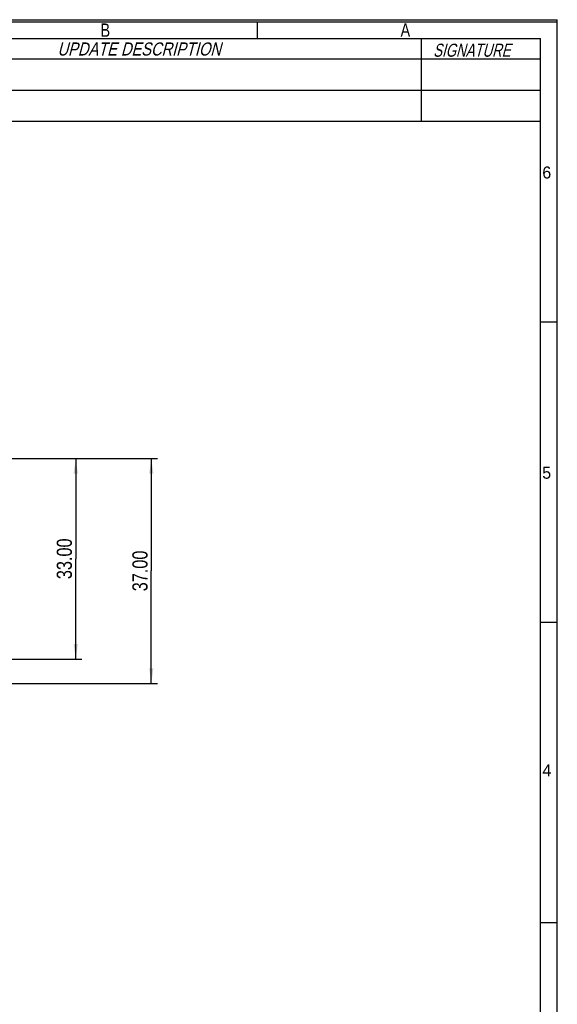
# Model space of a CAD drawing. Header units: millimetres. Extents: x 0 to 420, y 0 to 297.
# Tile 13 of 13: x 332 to 420, y 135 to 297. Entities that reach past the tile are written whole.
import ezdxf

# ---------------------------------------------------------------- set-up
doc = ezdxf.new("R2010")
doc.units = ezdxf.units.MM
doc.header["$LTSCALE"] = 23.1
doc.layers.get('0').update_dxf_attribs({"linetype": 'CONTINUOUS'})
doc.styles.get("Standard").update_dxf_attribs({"font": 'txt', "width": 0.8})
doc.styles.add('TEXTSTYLE_2', font='txt', dxfattribs={"width": 0.999999})
doc.styles.add('TEXTSTYLE_3', font='txt', dxfattribs={"width": 0.759814})
doc.styles.add('TEXTSTYLE_8', font='txt', dxfattribs={"width": 0.838095})
doc.dimstyles.new('DIMSTYLE_3', dxfattribs={"dimtxt": 2.5, "dimasz": 2.5, "dimexe": 1, "dimexo": 1, "dimtad": 1, "dimzin": 0, "dimdsep": 46, "dimtxsty": 'STANDARD', "dimblk": '_FILLED', "dimblk1": '_FILLED', "dimblk2": '_FILLED', "dimcen": 0.09, "dimadec": 0, "dimazin": 0, "dimtp": 0.3, "dimtm": 0.3, "dimtfac": 1, "dimtofl": 0, "dimtmove": 0, "dimatfit": 3, "dimldrblk": '_FILLED', "dimfxl": 1, "dimtolj": 1, "dimtzin": 0, "dimarcsym": 0})

# ---------------------------------------------------------------- blocks, each defined once
blk = doc.blocks.new('_FILLED')
at = {"color": 0, "linetype": 'BYBLOCK'}
blk.add_solid([(0, 0), (-1, 0.14), (-1, -0.14)], dxfattribs=at)
blk = doc.blocks.new('*D2')
at = {"color": 2, "linetype": 'CONTINUOUS'}
for p, q in [((306, 224.83), (354.17, 224.83)), ((353.17, 224.83), (353.17, 206.33)), ((353.17, 187.83), (353.17, 206.33)), ((237.25, 187.83), (354.17, 187.83))]:
    blk.add_line(p, q, dxfattribs=at)
at = {"color": 2, "linetype": 'CONTINUOUS', "xscale": 2.5, "yscale": 2.5, "zscale": 2.5}
for p, rotation in [((353.17, 224.83), 90), ((353.17, 187.83), 270)]:
    blk.add_blockref('_FILLED', p, dxfattribs=dict(at, rotation=rotation))
at = {"color": 2, "linetype": 'CONTINUOUS', "insert": (350.05, 206.33), "char_height": 2.5, "width": 10, "attachment_point": 2, "rotation": 90, "line_spacing_factor": 0.9}
blk.add_mtext('37.00', dxfattribs=at)
blk = doc.blocks.new('*D18')
at = {"color": 2, "linetype": 'CONTINUOUS'}
for p, q in [((306, 224.83), (341.73, 224.83)), ((340.73, 224.83), (340.73, 208.33)), ((340.73, 191.83), (340.73, 208.33)), ((237.39, 191.83), (341.73, 191.83))]:
    blk.add_line(p, q, dxfattribs=at)
at = {"color": 2, "linetype": 'CONTINUOUS', "xscale": 2.5, "yscale": 2.5, "zscale": 2.5}
for p, rotation in [((340.73, 224.83), 90), ((340.73, 191.83), 270)]:
    blk.add_blockref('_FILLED', p, dxfattribs=dict(at, rotation=rotation))
at = {"color": 2, "linetype": 'CONTINUOUS', "insert": (337.6, 208.33), "char_height": 2.5, "width": 10, "attachment_point": 2, "rotation": 90, "line_spacing_factor": 0.9}
blk.add_mtext('33.00', dxfattribs=at)

msp = doc.modelspace()

# ---------------------------------------------------------------- linework, layer by layer
at = {"color": 7, "linetype": 'CONTINUOUS', "true_color": 0xf5f5f5}
for p, q in [((0, 297), (420, 297)), ((0.038, 296.671), (419.978, 296.671)), ((370.592, 296.671), (370.592, 293.928)), ((419.978, 0.358), (419.978, 296.671)), ((420, 0), (420, 297)), ((2.782, 293.928), (417.234, 293.928)), ((397.574, 293.928), (397.574, 280.32)), ((417.234, 3.102), (417.234, 293.928)), ((248.092, 290.551), (417.234, 290.551)), ((248.092, 285.435), (417.234, 285.435)), ((248.092, 280.32), (417.234, 280.32)), ((417.234, 247.286), (419.978, 247.286)), ((417.234, 197.9), (419.978, 197.9)), ((417.234, 148.515), (419.978, 148.515))]:
    msp.add_line(p, q, dxfattribs=at)

# ---------------------------------------------------------------- texts
at = {"color": 7, "linetype": 'CONTINUOUS', "true_color": 0xf5f5f5, "char_height": 2.19491, "width": 1.75593, "attachment_point": 1, "line_spacing_factor": 0.9}
for s, insert in [('\\Q0.000018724;B', (344.819, 296.378)), ('\\Q0.000018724;A', (394.205, 296.409))]:
    msp.add_mtext(s, dxfattribs=dict(at, insert=insert))
at = {"color": 7, "linetype": 'CONTINUOUS', "true_color": 0xf5f5f5, "attachment_point": 1, "line_spacing_factor": 0.9}
for s, insert, char_height, width, style in [('\\Q14.9999965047;UPDATE DESCRIPTION', (337.721, 293.255), 2.14862, 32.41352, 'TEXTSTYLE_8'), ('\\Q14.9999965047;SIGNATURE', (399.549, 293.054), 2.14862, 14.69299, 'TEXTSTYLE_3'), ('\\Q0.000018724;6', (417.53, 272.856), 1.97542, 1.97542, 'TEXTSTYLE_2'), ('\\Q0.000018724;5', (417.509, 223.471), 1.97542, 1.97542, 'TEXTSTYLE_2'), ('\\Q0.000018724;4', (417.542, 174.515), 1.97542, 1.97542, 'TEXTSTYLE_2')]:
    msp.add_mtext(s, dxfattribs=dict(at, insert=insert, char_height=char_height, width=width, style=style))

# ---------------------------------------------------------------- dimensions: what is measured, and where the dimension line sits
at = {"color": 2, "linetype": 'CONTINUOUS'}
for base, p2, picture, middle in [((353.17, 187.828), (236.249, 187.828), '*D2', (353.17, 206.328)), ((340.727, 191.828), (236.389, 191.828), '*D18', (340.727, 208.328))]:
    dim = msp.add_linear_dim(base=base, p1=(304.999, 224.828), p2=p2, angle=270, dimstyle='DIMSTYLE_3', dxfattribs=at)
    dim.commit()
    dim.dimension.update_dxf_attribs({"geometry": picture, "text_midpoint": middle, "dimtype": 160})

doc.saveas('drawing.dxf')
